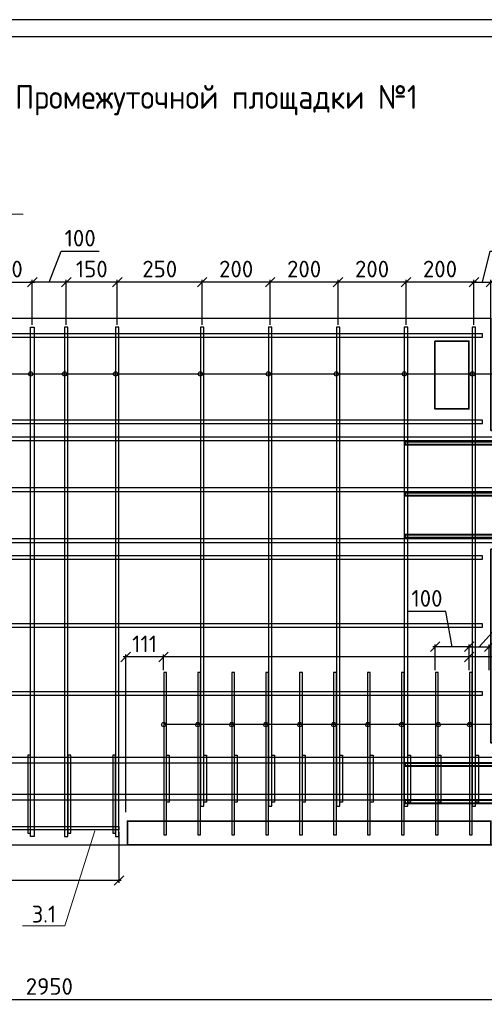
# Model space of a CAD drawing. Header units: millimetres. Extents: x 40580 to 2152466, y -328404 to 177125.
# Tile 101 of 252: x 408224 to 415062, y 162630 to 177125. Entities that reach past the tile are written whole.
import ezdxf
from ezdxf import colors
from ezdxf.entities.mleader import LeaderData, LeaderLine
from ezdxf.math import Vec2, Vec3

# ---------------------------------------------------------------- set-up
doc = ezdxf.new("R2010")
doc.units = ezdxf.units.MM
doc.linetypes.add('CENTER', pattern=[2, 1.25, -0.25, 0.25, -0.25])
doc.layers.add('11', color=7, linetype='Continuous')
doc.layers.add('Столовая - обозначения', color=7, linetype='Continuous')
for name, color, linetype, lineweight in [('Арм_хомуты', 133, 'Continuous', 18), ('ОСИ', 7, 'CENTER', 15), ('Перекрытие ж_бетон', 250, 'Continuous', 30), ('подоснова', 151, 'Continuous', 5), ('Столовая Двери и окна', 7, 'Continuous', 15), ('ТЕКСТ', 7, 'Continuous', 15)]:
    doc.layers.add(name, color=color, linetype=linetype, lineweight=lineweight)
doc.layers.add('Стена_ бетон несущ.', color=7, linetype='Continuous', lineweight=70, true_color=0xb4b496)
doc.styles.add('GOST-2.304_Type-B', font='GOST_Common.ttf')
doc.styles.get("Standard").update_dxf_attribs({"font": 'isocpeur.ttf'})
doc.styles.add('ГОСТ', font='isocpeur.ttf')
doc.dimstyles.new('Осевые', dxfattribs={"dimscale": 0.7, "dimtxt": 450, "dimasz": 400, "dimexe": 100, "dimexo": 100, "dimgap": 100, "dimtad": 1, "dimdec": 0, "dimzin": 0, "dimdsep": 46, "dimtxsty": 'Standard', "dimblk": 'OBLIQUE', "dimcen": 9, "dimdle": 100, "dimazin": 0, "dimtm": 1e-09, "dimtfac": 1, "dimtdec": 0, "dimtofl": 0, "dimtmove": 0, "dimatfit": 3, "dimfxl": 1, "dimtolj": 1, "dimtzin": 0, "dimarcsym": 0})

# ---------------------------------------------------------------- blocks, each defined once
blk = doc.blocks.new('Штамп')
at = {"layer": '11'}
blk.add_line((311470, 126228), (252070, 126228), dxfattribs=at)
at = {"layer": '11', "lineweight": 30}
blk.add_line((254210, 125978), (311220, 125978), dxfattribs=at)
blk = doc.blocks.new('_OBLIQUE')
at = {"color": 0, "linetype": 'ByBlock'}
blk.add_line((-0.5, -0.5), (0.5, 0.5), dxfattribs=at)
blk = doc.blocks.new('*D5527')
at = {"layer": 'Defpoints', "color": 0, "linetype": 'ByBlock', "lineweight": 25, "ltscale": 13, "transparency": 16777216}
for p in [(414340, 167894), (414340, 167514), (414840, 167514)]:
    blk.add_point(p, dxfattribs=at)
at = {"layer": 'ОСИ', "color": 0, "linetype": 'ByBlock', "lineweight": -2, "ltscale": 13, "transparency": 16777216}
for p, q in [((414497, 168414), (413940, 168414)), ((414590, 167894), (414497, 168414)), ((414875, 167894), (414305, 167894)), ((414340, 167549), (414340, 167929)), ((414840, 167549), (414840, 167929))]:
    blk.add_line(p, q, dxfattribs=at)
at = {"layer": 'ОСИ', "color": 0, "linetype": 'ByBlock', "lineweight": -2, "ltscale": 13, "transparency": 16777216, "xscale": 140, "yscale": 140, "zscale": 140, "rotation": 180}
blk.add_blockref('_OBLIQUE', (414340, 167894), dxfattribs=at)
at = {"layer": 'ОСИ', "color": 0, "linetype": 'ByBlock', "lineweight": -2, "ltscale": 13, "transparency": 16777216, "xscale": 140, "yscale": 140, "zscale": 140}
blk.add_blockref('_OBLIQUE', (414840, 167894), dxfattribs=at)
at = {"layer": 'ОСИ', "color": 0, "linetype": 'ByBlock', "ltscale": 13, "transparency": 16777216, "insert": (414218, 168606), "char_height": 245, "attachment_point": 5}
blk.add_mtext('\\A1;100', dxfattribs=at)
blk = doc.blocks.new('*D5528')
at = {"layer": 'Defpoints', "color": 0, "linetype": 'ByBlock', "lineweight": 25, "ltscale": 13, "transparency": 16777216}
for p in [(410340, 167744), (410340, 167514), (414840, 167514)]:
    blk.add_point(p, dxfattribs=at)
at = {"layer": 'ОСИ', "color": 0, "linetype": 'ByBlock', "lineweight": -2, "ltscale": 13, "transparency": 16777216}
for p, q in [((414875, 167744), (410305, 167744)), ((410340, 167549), (410340, 167779)), ((414840, 167549), (414840, 167779)), ((416905, 167744), (414840, 167744))]:
    blk.add_line(p, q, dxfattribs=at)
at = {"layer": 'ОСИ', "color": 0, "linetype": 'ByBlock', "lineweight": -2, "ltscale": 13, "transparency": 16777216, "xscale": 140, "yscale": 140, "zscale": 140, "rotation": 180}
blk.add_blockref('_OBLIQUE', (410340, 167744), dxfattribs=at)
at = {"layer": 'ОСИ', "color": 0, "linetype": 'ByBlock', "lineweight": -2, "ltscale": 13, "transparency": 16777216, "xscale": 140, "yscale": 140, "zscale": 140}
blk.add_blockref('_OBLIQUE', (414840, 167744), dxfattribs=at)
at = {"layer": 'ОСИ', "color": 0, "linetype": 'ByBlock', "ltscale": 13, "transparency": 16777216, "insert": (416113, 167936), "char_height": 245, "attachment_point": 5}
blk.add_mtext('\\A1;100х9=900', dxfattribs=at)
blk = doc.blocks.new('*D5529')
at = {"layer": 'Defpoints', "color": 0, "linetype": 'ByBlock', "lineweight": 25, "ltscale": 13, "transparency": 16777216}
for p in [(415135, 167894), (414840, 167514), (415135, 167514)]:
    blk.add_point(p, dxfattribs=at)
at = {"layer": 'ОСИ', "color": 0, "linetype": 'ByBlock', "lineweight": -2, "ltscale": 13, "transparency": 16777216}
for p, q in [((414987, 167894), (415545, 168511)), ((415545, 168511), (415979, 168511)), ((414805, 167894), (415170, 167894)), ((414840, 167549), (414840, 167929)), ((415135, 167549), (415135, 167929))]:
    blk.add_line(p, q, dxfattribs=at)
at = {"layer": 'ОСИ', "color": 0, "linetype": 'ByBlock', "lineweight": -2, "ltscale": 13, "transparency": 16777216, "xscale": 140, "yscale": 140, "zscale": 140, "rotation": 180}
blk.add_blockref('_OBLIQUE', (414840, 167894), dxfattribs=at)
at = {"layer": 'ОСИ', "color": 0, "linetype": 'ByBlock', "lineweight": -2, "ltscale": 13, "transparency": 16777216, "xscale": 140, "yscale": 140, "zscale": 140}
blk.add_blockref('_OBLIQUE', (415135, 167894), dxfattribs=at)
at = {"layer": 'ОСИ', "color": 0, "linetype": 'ByBlock', "ltscale": 13, "transparency": 16777216, "insert": (415762, 168703), "char_height": 245, "attachment_point": 5}
blk.add_mtext('\\A1;59', dxfattribs=at)
blk = doc.blocks.new('*D5530')
at = {"layer": 'Defpoints', "color": 0, "linetype": 'ByBlock', "lineweight": 25, "ltscale": 13, "transparency": 16777216}
for p in [(409784, 167744), (410340, 167514), (409784, 165426)]:
    blk.add_point(p, dxfattribs=at)
at = {"layer": 'ОСИ', "color": 0, "linetype": 'ByBlock', "lineweight": -2, "ltscale": 13, "transparency": 16777216}
for p, q in [((410375, 167744), (409749, 167744)), ((409784, 165461), (409784, 167779)), ((410340, 167549), (410340, 167779))]:
    blk.add_line(p, q, dxfattribs=at)
at = {"layer": 'ОСИ', "color": 0, "linetype": 'ByBlock', "lineweight": -2, "ltscale": 13, "transparency": 16777216, "xscale": 140, "yscale": 140, "zscale": 140, "rotation": 180}
blk.add_blockref('_OBLIQUE', (409784, 167744), dxfattribs=at)
at = {"layer": 'ОСИ', "color": 0, "linetype": 'ByBlock', "lineweight": -2, "ltscale": 13, "transparency": 16777216, "xscale": 140, "yscale": 140, "zscale": 140}
blk.add_blockref('_OBLIQUE', (410340, 167744), dxfattribs=at)
at = {"layer": 'ОСИ', "color": 0, "linetype": 'ByBlock', "ltscale": 13, "transparency": 16777216, "insert": (410062, 167936), "char_height": 245, "attachment_point": 5}
blk.add_mtext('\\A1;111', dxfattribs=at)
blk = doc.blocks.new('*D5630')
at = {"layer": 'Defpoints', "color": 0, "linetype": 'ByBlock', "lineweight": 25, "ltscale": 13, "transparency": 16777216}
for p in [(401285, 165224), (409685, 165199), (401285, 164452)]:
    blk.add_point(p, dxfattribs=at)
at = {"layer": 'ОСИ', "color": 0, "linetype": 'ByBlock', "lineweight": -2, "ltscale": 13, "transparency": 16777216}
for p, q in [((401285, 165189), (401285, 164417)), ((409685, 165164), (409685, 164417)), ((409720, 164452), (401250, 164452))]:
    blk.add_line(p, q, dxfattribs=at)
at = {"layer": 'ОСИ', "color": 0, "linetype": 'ByBlock', "lineweight": -2, "ltscale": 13, "transparency": 16777216, "xscale": 140, "yscale": 140, "zscale": 140, "rotation": 180}
blk.add_blockref('_OBLIQUE', (401285, 164452), dxfattribs=at)
at = {"layer": 'ОСИ', "color": 0, "linetype": 'ByBlock', "lineweight": -2, "ltscale": 13, "transparency": 16777216, "xscale": 140, "yscale": 140, "zscale": 140}
blk.add_blockref('_OBLIQUE', (409685, 164452), dxfattribs=at)
at = {"layer": 'ОСИ', "color": 0, "linetype": 'ByBlock', "ltscale": 13, "transparency": 16777216, "insert": (405485, 164644), "char_height": 245, "attachment_point": 5}
blk.add_mtext('\\A1;1680', dxfattribs=at)
blk = doc.blocks.new('*D5631')
at = {"layer": 'Defpoints', "color": 0, "linetype": 'ByBlock', "lineweight": 25, "ltscale": 13, "transparency": 16777216}
for p in [(401285, 165678), (416035, 165678), (416035, 162700)]:
    blk.add_point(p, dxfattribs=at)
at = {"layer": 'ОСИ', "color": 0, "linetype": 'ByBlock', "lineweight": -2, "ltscale": 13, "transparency": 16777216}
for p, q in [((401285, 165643), (401285, 162665)), ((416035, 165643), (416035, 162665)), ((401250, 162700), (416070, 162700))]:
    blk.add_line(p, q, dxfattribs=at)
at = {"layer": 'ОСИ', "color": 0, "linetype": 'ByBlock', "lineweight": -2, "ltscale": 13, "transparency": 16777216, "xscale": 140, "yscale": 140, "zscale": 140, "rotation": 180}
blk.add_blockref('_OBLIQUE', (401285, 162700), dxfattribs=at)
at = {"layer": 'ОСИ', "color": 0, "linetype": 'ByBlock', "lineweight": -2, "ltscale": 13, "transparency": 16777216, "xscale": 140, "yscale": 140, "zscale": 140}
blk.add_blockref('_OBLIQUE', (416035, 162700), dxfattribs=at)
at = {"layer": 'ОСИ', "color": 0, "linetype": 'ByBlock', "ltscale": 13, "transparency": 16777216, "insert": (408660, 162893), "char_height": 245, "attachment_point": 5}
blk.add_mtext('\\A1;2950', dxfattribs=at)
blk = doc.blocks.new('_None')
blk = doc.blocks.new('*D5437')
at = {"layer": 'Defpoints', "color": 0, "linetype": 'ByBlock', "lineweight": 25, "ltscale": 13, "transparency": 16777216}
for p in [(408410, 173261), (407660, 172600), (408410, 172600)]:
    blk.add_point(p, dxfattribs=at)
at = {"layer": 'ОСИ', "color": 0, "linetype": 'ByBlock', "lineweight": -2, "ltscale": 13, "transparency": 16777216}
for p, q in [((407625, 173261), (408445, 173261)), ((407660, 172635), (407660, 173296)), ((408410, 172635), (408410, 173296))]:
    blk.add_line(p, q, dxfattribs=at)
at = {"layer": 'ОСИ', "color": 0, "linetype": 'ByBlock', "lineweight": -2, "ltscale": 13, "transparency": 16777216, "xscale": 140, "yscale": 140, "zscale": 140, "rotation": 180}
blk.add_blockref('_OBLIQUE', (407660, 173261), dxfattribs=at)
at = {"layer": 'ОСИ', "color": 0, "linetype": 'ByBlock', "lineweight": -2, "ltscale": 13, "transparency": 16777216, "xscale": 140, "yscale": 140, "zscale": 140}
blk.add_blockref('_OBLIQUE', (408410, 173261), dxfattribs=at)
at = {"layer": 'ОСИ', "color": 0, "linetype": 'ByBlock', "ltscale": 13, "transparency": 16777216, "insert": (408035, 173454), "char_height": 245, "attachment_point": 5}
blk.add_mtext('\\A1;150', dxfattribs=at)
blk = doc.blocks.new('*D5438')
at = {"layer": 'Defpoints', "color": 0, "linetype": 'ByBlock', "lineweight": 25, "ltscale": 13, "transparency": 16777216}
for p in [(415160, 173261), (414910, 172600), (415160, 172612)]:
    blk.add_point(p, dxfattribs=at)
at = {"layer": 'ОСИ', "color": 0, "linetype": 'ByBlock', "lineweight": -2, "ltscale": 13, "transparency": 16777216}
for p, q in [((415035, 173261), (415149, 173716)), ((415149, 173716), (415583, 173716)), ((414875, 173261), (415195, 173261)), ((414910, 172635), (414910, 173296)), ((415160, 172647), (415160, 173296))]:
    blk.add_line(p, q, dxfattribs=at)
at = {"layer": 'ОСИ', "color": 0, "linetype": 'ByBlock', "lineweight": -2, "ltscale": 13, "transparency": 16777216, "xscale": 140, "yscale": 140, "zscale": 140, "rotation": 180}
blk.add_blockref('_OBLIQUE', (414910, 173261), dxfattribs=at)
at = {"layer": 'ОСИ', "color": 0, "linetype": 'ByBlock', "lineweight": -2, "ltscale": 13, "transparency": 16777216, "xscale": 140, "yscale": 140, "zscale": 140}
blk.add_blockref('_OBLIQUE', (415160, 173261), dxfattribs=at)
at = {"layer": 'ОСИ', "color": 0, "linetype": 'ByBlock', "ltscale": 13, "transparency": 16777216, "insert": (415366, 173909), "char_height": 245, "attachment_point": 5}
blk.add_mtext('\\A1;50', dxfattribs=at)
blk = doc.blocks.new('*D5439')
at = {"layer": 'Defpoints', "color": 0, "linetype": 'ByBlock', "lineweight": 25, "ltscale": 13, "transparency": 16777216}
for p in [(413910, 173261), (413910, 172600), (414910, 172600)]:
    blk.add_point(p, dxfattribs=at)
at = {"layer": 'ОСИ', "color": 0, "linetype": 'ByBlock', "lineweight": -2, "ltscale": 13, "transparency": 16777216}
for p, q in [((414945, 173261), (413875, 173261)), ((413910, 172635), (413910, 173296)), ((414910, 172635), (414910, 173296))]:
    blk.add_line(p, q, dxfattribs=at)
at = {"layer": 'ОСИ', "color": 0, "linetype": 'ByBlock', "lineweight": -2, "ltscale": 13, "transparency": 16777216, "xscale": 140, "yscale": 140, "zscale": 140, "rotation": 180}
blk.add_blockref('_OBLIQUE', (413910, 173261), dxfattribs=at)
at = {"layer": 'ОСИ', "color": 0, "linetype": 'ByBlock', "lineweight": -2, "ltscale": 13, "transparency": 16777216, "xscale": 140, "yscale": 140, "zscale": 140}
blk.add_blockref('_OBLIQUE', (414910, 173261), dxfattribs=at)
at = {"layer": 'ОСИ', "color": 0, "linetype": 'ByBlock', "ltscale": 13, "transparency": 16777216, "insert": (414410, 173454), "char_height": 245, "attachment_point": 5}
blk.add_mtext('\\A1;200', dxfattribs=at)
blk = doc.blocks.new('*D5440')
at = {"layer": 'Defpoints', "color": 0, "linetype": 'ByBlock', "lineweight": 25, "ltscale": 13, "transparency": 16777216}
for p in [(412910, 173261), (412910, 172600), (413910, 172600)]:
    blk.add_point(p, dxfattribs=at)
at = {"layer": 'ОСИ', "color": 0, "linetype": 'ByBlock', "lineweight": -2, "ltscale": 13, "transparency": 16777216}
for p, q in [((413945, 173261), (412875, 173261)), ((412910, 172635), (412910, 173296)), ((413910, 172635), (413910, 173296))]:
    blk.add_line(p, q, dxfattribs=at)
at = {"layer": 'ОСИ', "color": 0, "linetype": 'ByBlock', "lineweight": -2, "ltscale": 13, "transparency": 16777216, "xscale": 140, "yscale": 140, "zscale": 140, "rotation": 180}
blk.add_blockref('_OBLIQUE', (412910, 173261), dxfattribs=at)
at = {"layer": 'ОСИ', "color": 0, "linetype": 'ByBlock', "lineweight": -2, "ltscale": 13, "transparency": 16777216, "xscale": 140, "yscale": 140, "zscale": 140}
blk.add_blockref('_OBLIQUE', (413910, 173261), dxfattribs=at)
at = {"layer": 'ОСИ', "color": 0, "linetype": 'ByBlock', "ltscale": 13, "transparency": 16777216, "insert": (413410, 173454), "char_height": 245, "attachment_point": 5}
blk.add_mtext('\\A1;200', dxfattribs=at)
blk = doc.blocks.new('*D5441')
at = {"layer": 'Defpoints', "color": 0, "linetype": 'ByBlock', "lineweight": 25, "ltscale": 13, "transparency": 16777216}
for p in [(411910, 173261), (411910, 172600), (412910, 172600)]:
    blk.add_point(p, dxfattribs=at)
at = {"layer": 'ОСИ', "color": 0, "linetype": 'ByBlock', "lineweight": -2, "ltscale": 13, "transparency": 16777216}
for p, q in [((412945, 173261), (411875, 173261)), ((411910, 172635), (411910, 173296)), ((412910, 172635), (412910, 173296))]:
    blk.add_line(p, q, dxfattribs=at)
at = {"layer": 'ОСИ', "color": 0, "linetype": 'ByBlock', "lineweight": -2, "ltscale": 13, "transparency": 16777216, "xscale": 140, "yscale": 140, "zscale": 140, "rotation": 180}
blk.add_blockref('_OBLIQUE', (411910, 173261), dxfattribs=at)
at = {"layer": 'ОСИ', "color": 0, "linetype": 'ByBlock', "lineweight": -2, "ltscale": 13, "transparency": 16777216, "xscale": 140, "yscale": 140, "zscale": 140}
blk.add_blockref('_OBLIQUE', (412910, 173261), dxfattribs=at)
at = {"layer": 'ОСИ', "color": 0, "linetype": 'ByBlock', "ltscale": 13, "transparency": 16777216, "insert": (412410, 173454), "char_height": 245, "attachment_point": 5}
blk.add_mtext('\\A1;200', dxfattribs=at)
blk = doc.blocks.new('*D5442')
at = {"layer": 'Defpoints', "color": 0, "linetype": 'ByBlock', "lineweight": 25, "ltscale": 13, "transparency": 16777216}
for p in [(410910, 173261), (410910, 172600), (411910, 172600)]:
    blk.add_point(p, dxfattribs=at)
at = {"layer": 'ОСИ', "color": 0, "linetype": 'ByBlock', "lineweight": -2, "ltscale": 13, "transparency": 16777216}
for p, q in [((411945, 173261), (410875, 173261)), ((410910, 172635), (410910, 173296)), ((411910, 172635), (411910, 173296))]:
    blk.add_line(p, q, dxfattribs=at)
at = {"layer": 'ОСИ', "color": 0, "linetype": 'ByBlock', "lineweight": -2, "ltscale": 13, "transparency": 16777216, "xscale": 140, "yscale": 140, "zscale": 140, "rotation": 180}
blk.add_blockref('_OBLIQUE', (410910, 173261), dxfattribs=at)
at = {"layer": 'ОСИ', "color": 0, "linetype": 'ByBlock', "lineweight": -2, "ltscale": 13, "transparency": 16777216, "xscale": 140, "yscale": 140, "zscale": 140}
blk.add_blockref('_OBLIQUE', (411910, 173261), dxfattribs=at)
at = {"layer": 'ОСИ', "color": 0, "linetype": 'ByBlock', "ltscale": 13, "transparency": 16777216, "insert": (411410, 173454), "char_height": 245, "attachment_point": 5}
blk.add_mtext('\\A1;200', dxfattribs=at)
blk = doc.blocks.new('*D5443')
at = {"layer": 'Defpoints', "color": 0, "linetype": 'ByBlock', "lineweight": 25, "ltscale": 13, "transparency": 16777216}
for p in [(409660, 173261), (409660, 172600), (410910, 172600)]:
    blk.add_point(p, dxfattribs=at)
at = {"layer": 'ОСИ', "color": 0, "linetype": 'ByBlock', "lineweight": -2, "ltscale": 13, "transparency": 16777216}
for p, q in [((410945, 173261), (409625, 173261)), ((409660, 172635), (409660, 173296)), ((410910, 172635), (410910, 173296))]:
    blk.add_line(p, q, dxfattribs=at)
at = {"layer": 'ОСИ', "color": 0, "linetype": 'ByBlock', "lineweight": -2, "ltscale": 13, "transparency": 16777216, "xscale": 140, "yscale": 140, "zscale": 140, "rotation": 180}
blk.add_blockref('_OBLIQUE', (409660, 173261), dxfattribs=at)
at = {"layer": 'ОСИ', "color": 0, "linetype": 'ByBlock', "lineweight": -2, "ltscale": 13, "transparency": 16777216, "xscale": 140, "yscale": 140, "zscale": 140}
blk.add_blockref('_OBLIQUE', (410910, 173261), dxfattribs=at)
at = {"layer": 'ОСИ', "color": 0, "linetype": 'ByBlock', "ltscale": 13, "transparency": 16777216, "insert": (410285, 173454), "char_height": 245, "attachment_point": 5}
blk.add_mtext('\\A1;250', dxfattribs=at)
blk = doc.blocks.new('*D5444')
at = {"layer": 'Defpoints', "color": 0, "linetype": 'ByBlock', "lineweight": 25, "ltscale": 13, "transparency": 16777216}
for p in [(408910, 173261), (408910, 172600), (409660, 172600)]:
    blk.add_point(p, dxfattribs=at)
at = {"layer": 'ОСИ', "color": 0, "linetype": 'ByBlock', "lineweight": -2, "ltscale": 13, "transparency": 16777216}
for p, q in [((409695, 173261), (408875, 173261)), ((408910, 172635), (408910, 173296)), ((409660, 172635), (409660, 173296))]:
    blk.add_line(p, q, dxfattribs=at)
at = {"layer": 'ОСИ', "color": 0, "linetype": 'ByBlock', "lineweight": -2, "ltscale": 13, "transparency": 16777216, "xscale": 140, "yscale": 140, "zscale": 140, "rotation": 180}
blk.add_blockref('_OBLIQUE', (408910, 173261), dxfattribs=at)
at = {"layer": 'ОСИ', "color": 0, "linetype": 'ByBlock', "lineweight": -2, "ltscale": 13, "transparency": 16777216, "xscale": 140, "yscale": 140, "zscale": 140}
blk.add_blockref('_OBLIQUE', (409660, 173261), dxfattribs=at)
at = {"layer": 'ОСИ', "color": 0, "linetype": 'ByBlock', "ltscale": 13, "transparency": 16777216, "insert": (409285, 173454), "char_height": 245, "attachment_point": 5}
blk.add_mtext('\\A1;150', dxfattribs=at)
blk = doc.blocks.new('*D5445')
at = {"layer": 'Defpoints', "color": 0, "linetype": 'ByBlock', "lineweight": 25, "ltscale": 13, "transparency": 16777216}
for p in [(408410, 173261), (408410, 172600), (408910, 172600)]:
    blk.add_point(p, dxfattribs=at)
at = {"layer": 'ОСИ', "color": 0, "linetype": 'ByBlock', "lineweight": -2, "ltscale": 13, "transparency": 16777216}
for p, q in [((408660, 173261), (408836, 173716)), ((408836, 173716), (409392, 173716)), ((408945, 173261), (408375, 173261)), ((408410, 172635), (408410, 173296)), ((408910, 172635), (408910, 173296))]:
    blk.add_line(p, q, dxfattribs=at)
at = {"layer": 'ОСИ', "color": 0, "linetype": 'ByBlock', "lineweight": -2, "ltscale": 13, "transparency": 16777216, "xscale": 140, "yscale": 140, "zscale": 140, "rotation": 180}
blk.add_blockref('_OBLIQUE', (408410, 173261), dxfattribs=at)
at = {"layer": 'ОСИ', "color": 0, "linetype": 'ByBlock', "lineweight": -2, "ltscale": 13, "transparency": 16777216, "xscale": 140, "yscale": 140, "zscale": 140}
blk.add_blockref('_OBLIQUE', (408910, 173261), dxfattribs=at)
at = {"layer": 'ОСИ', "color": 0, "linetype": 'ByBlock', "ltscale": 13, "transparency": 16777216, "insert": (409114, 173909), "char_height": 245, "attachment_point": 5}
blk.add_mtext('\\A1;100', dxfattribs=at)

msp = doc.modelspace()

# ---------------------------------------------------------------- linework, layer by layer
at = {"layer": 'Арм_хомуты', "color": 251, "lineweight": 40, "true_color": 0x636466}
for points in [[(413896.671, 170915.796), (416034.797, 170915.796), (416034.797, 170865.796), (413896.671, 170865.796)], [(413896.671, 170165.796), (416034.797, 170165.796), (416034.797, 170115.796), (413896.671, 170115.796)], [(413896.671, 169545.796), (416034.797, 169545.796), (416034.797, 169495.796), (413896.671, 169495.796)], [(413896.671, 166183.876), (416034.797, 166183.876), (416034.797, 166133.876), (413896.671, 166133.876)], [(413896.671, 165638.478), (416034.797, 165638.478), (416034.797, 165588.478), (413896.671, 165588.478)]]:
    msp.add_lwpolyline(points, close=True, dxfattribs=at)
at = {"layer": 'Перекрытие ж_бетон', "color": 18, "linetype": 'Continuous', "lineweight": 25, "true_color": 0x000000}
for points in [[(415034.797, 172500.796), (402259.797, 172500.796), (402259.797, 172450.796), (415034.797, 172450.796)], [(408384.959, 165101.883), (408384.797, 172600.049), (408434.797, 172600.049), (408434.959, 165101.883)], [(408934.959, 165101.883), (408934.797, 172600.049), (408884.797, 172600.049), (408884.959, 165101.883)], [(409684.959, 165101.883), (409684.797, 172600.049), (409634.797, 172600.049), (409634.959, 165101.883)], [(410934.797, 165548.937), (410934.797, 172600.049), (410884.797, 172600.049), (410884.797, 165548.937)], [(411934.797, 165548.937), (411934.797, 172600.049), (411884.797, 172600.049), (411884.797, 165548.937)], [(412934.797, 165548.937), (412934.797, 172600.049), (412884.797, 172600.049), (412884.797, 165548.937)], [(413934.797, 165548.937), (413934.797, 172600.049), (413884.797, 172600.049), (413884.797, 165548.937)], [(414934.797, 165548.937), (414934.797, 172600.049), (414884.797, 172600.049), (414884.797, 165548.937)], [(415034.797, 171230.796), (402259.797, 171230.796), (402259.797, 171180.796), (415034.797, 171180.796)], [(416034.797, 170980.796), (401284.797, 170980.796), (401284.797, 170930.796), (416034.797, 170930.796)], [(416034.797, 170230.796), (401284.797, 170230.796), (401284.797, 170180.796), (416034.797, 170180.796)], [(416034.797, 169480.796), (401284.797, 169480.796), (401284.797, 169430.796), (416034.797, 169430.796)], [(415034.797, 169230.796), (402259.797, 169230.796), (402259.797, 169180.796), (415034.797, 169180.796)], [(415034.797, 168230.796), (402259.797, 168230.796), (402259.797, 168180.796), (415034.797, 168180.796)], [(415034.797, 167230.796), (402259.797, 167230.796), (402259.797, 167180.796), (415034.797, 167180.796)]]:
    msp.add_lwpolyline(points, close=True, dxfattribs=at)
at = {"layer": 'Перекрытие ж_бетон', "color": 18, "linetype": 'Continuous', "lineweight": 30, "true_color": 0x000000}
for points in [[(416034.797, 166263.876), (401284.797, 166263.876), (401284.797, 166183.876), (416034.797, 166183.876)], [(416034.797, 165718.478), (401284.797, 165718.478), (401284.797, 165638.478), (416034.797, 165638.478)], [(401284.797, 165248.912), (409684.638, 165248.912), (409684.638, 165198.912), (401284.797, 165198.912)]]:
    msp.add_lwpolyline(points, close=True, dxfattribs=at)
at = {"layer": 'подоснова', "color": 18, "ltscale": 0.3, "true_color": 0x000000}
msp.add_line((408276.599, 174260.519), (406613.395, 174260.519), dxfattribs=at)
at = {"layer": 'Стена_ бетон несущ.', "color": 18, "linetype": 'Continuous', "lineweight": 35, "true_color": 0x000000, "transparency": 33554687}
msp.add_lwpolyline([(415159.797, 172728.935), (415159.797, 171078.935), (416159.797, 171078.935), (416159.797, 169328.935), (415159.797, 169328.935), (415159.797, 166478.935), (416159.797, 166478.935), (416159.797, 164978.935), (402159.797, 164974.973), (401159.797, 164974.973), (401159.797, 166474.973), (402159.797, 166474.973), (402159.797, 169324.973), (401159.797, 169324.973), (401159.797, 171074.973), (402159.797, 171074.973), (402159.797, 172724.973), (415159.797, 172728.935)], dxfattribs=at)
for points in [[(414334.797, 172394.374), (414834.797, 172394.374), (414834.797, 171394.374), (414334.797, 171394.374)], [(409809.797, 164977.609), (415159.797, 164979.24), (415159.66, 165328.205), (409809.66, 165326.574)]]:
    msp.add_lwpolyline(points, close=True, dxfattribs=at)
at = {"layer": 'Столовая Двери и окна', "color": 18, "lineweight": 25, "true_color": 0x000000}
for p, q in [((402434.797, 171909.931), (415502.633, 171909.931)), ((415490.13, 166748.635), (410344.797, 166748.635))]:
    msp.add_line(p, q, dxfattribs=at)
for points in [[(410344.797, 167514.211), (410344.797, 165126.74), (410384.797, 165126.74), (410384.797, 167514.211)], [(410844.797, 167514.211), (410844.797, 165126.74), (410884.797, 165126.74), (410884.797, 167514.211)], [(410844.797, 167514.211), (410844.797, 165126.74), (410884.797, 165126.74), (410884.797, 167514.211)], [(411344.797, 167514.211), (411344.797, 165126.74), (411384.797, 165126.74), (411384.797, 167514.211)], [(411844.797, 167514.211), (411844.797, 165126.74), (411884.797, 165126.74), (411884.797, 167514.211)], [(411844.797, 167514.211), (411844.797, 165126.74), (411884.797, 165126.74), (411884.797, 167514.211)], [(412344.797, 167514.211), (412344.797, 165126.74), (412384.797, 165126.74), (412384.797, 167514.211)], [(412844.797, 167514.211), (412844.797, 165126.74), (412884.797, 165126.74), (412884.797, 167514.211)], [(412844.797, 167514.211), (412844.797, 165126.74), (412884.797, 165126.74), (412884.797, 167514.211)], [(413344.797, 167514.211), (413344.797, 165126.74), (413384.797, 165126.74), (413384.797, 167514.211)], [(413844.797, 167514.211), (413844.797, 165126.74), (413884.797, 165126.74), (413884.797, 167514.211)], [(413844.797, 167514.211), (413844.797, 165126.74), (413884.797, 165126.74), (413884.797, 167514.211)], [(414344.797, 167514.211), (414344.797, 165126.74), (414384.797, 165126.74), (414384.797, 167514.211)], [(414844.797, 167514.211), (414844.797, 165126.74), (414884.797, 165126.74), (414884.797, 167514.211)], [(414844.797, 167514.211), (414844.797, 165126.74), (414884.797, 165126.74), (414884.797, 167514.211)]]:
    msp.add_lwpolyline(points, close=True, dxfattribs=at)
at = {"layer": 'Столовая Двери и окна', "color": 18, "lineweight": 30, "true_color": 0x000000}
for points in [[(408344.936, 166299.112), (408344.936, 165148.379), (408384.936, 165148.379), (408384.936, 166299.112)], [(408934.933, 166299.112), (408934.933, 165148.379), (408974.933, 165148.379), (408974.933, 166299.112)], [(409594.953, 166299.127), (409594.953, 165148.393), (409634.953, 165148.393), (409634.953, 166299.127)], [(410424.797, 166299.112), (410424.797, 165604.504), (410384.797, 165604.504), (410384.797, 166299.112)], [(410974.797, 166299.112), (410974.797, 165604.504), (410934.797, 165604.504), (410934.797, 166299.112)], [(411424.797, 166299.112), (411424.797, 165604.504), (411384.797, 165604.504), (411384.797, 166299.112)], [(411974.797, 166299.112), (411974.797, 165604.504), (411934.797, 165604.504), (411934.797, 166299.112)], [(412424.797, 166299.112), (412424.797, 165604.504), (412384.797, 165604.504), (412384.797, 166299.112)], [(412974.797, 166299.112), (412974.797, 165604.504), (412934.797, 165604.504), (412934.797, 166299.112)], [(413424.797, 166299.112), (413424.797, 165604.504), (413384.797, 165604.504), (413384.797, 166299.112)], [(413974.797, 166299.112), (413974.797, 165604.504), (413934.797, 165604.504), (413934.797, 166299.112)], [(414424.797, 166299.112), (414424.797, 165604.504), (414384.797, 165604.504), (414384.797, 166299.112)], [(414974.797, 166299.112), (414974.797, 165604.504), (414934.797, 165604.504), (414934.797, 166299.112)]]:
    msp.add_lwpolyline(points, close=True, dxfattribs=at)
for centre in [(408384.812, 171909.931), (408884.812, 171909.931), (409634.812, 171909.931), (410884.797, 171909.931), (411884.797, 171909.931), (412884.797, 171909.931), (413884.797, 171909.931), (414884.797, 171909.931), (410344.797, 166748.635), (410844.797, 166748.635), (411344.797, 166748.635), (411844.797, 166748.635), (412344.797, 166748.635), (412844.797, 166748.635), (413344.797, 166748.635), (413844.797, 166748.635), (414384.797, 166748.635), (414844.797, 166748.635)]:
    msp.add_circle(centre, 30.99, dxfattribs=at)

# ---------------------------------------------------------------- block references
at = {"layer": 'Столовая - обозначения', "color": 18, "lineweight": 20, "true_color": 0x000000}
msp.add_blockref('Штамп', (123367.786, 50897.048), dxfattribs=at)

# ---------------------------------------------------------------- texts
at = {"layer": 'ТЕКСТ', "color": 18, "ltscale": 6, "true_color": 0x000000, "insert": (408186.179, 176161.969), "char_height": 350, "width": 12142.26589, "attachment_point": 2, "style": 'ГОСТ'}
msp.add_mtext('{\\W0.9;План верхнего армирования Промежуточной площадки №1 }', dxfattribs=at)

# ---------------------------------------------------------------- dimensions: what is measured, and where the dimension line sits
at = {"layer": 'ОСИ', "color": 18, "linetype": 'ByBlock', "ltscale": 13, "true_color": 0x000000}
dim = msp.add_linear_dim(base=(408409.797, 173261.294), p1=(408909.797, 172600.049), p2=(408409.797, 172600.178), dimstyle='Осевые', override={"dimtxt": 350, "dimasz": 200, "dimexe": 50, "dimexo": 50, "dimlfac": 0.2, "dimdle": 50, "dimtmove": 1}, dxfattribs=at)
dim.commit()
dim.dimension.update_dxf_attribs({"geometry": '*D5445', "text_midpoint": (408905.547, 173716.294), "dimtype": 160})
for base, p1, p2, picture, middle in [((415159.797, 173261.181), (414909.797, 172600.049), (415159.797, 172612.481), '*D5438', (415219.343, 173716.181)), ((415134.843, 167894.44), (414839.797, 167514.211), (415134.843, 167514.301), '*D5529', (415614.915, 168510.507)), ((414339.797, 167894.44), (414839.797, 167514.211), (414339.797, 167514.211), '*D5527', (414426.661, 168413.809))]:
    dim = msp.add_linear_dim(base=base, p1=p1, p2=p2, angle=180, dimstyle='Осевые', override={"dimtxt": 350, "dimasz": 200, "dimexe": 50, "dimexo": 50, "dimlfac": 0.2, "dimdle": 50, "dimtmove": 1}, dxfattribs=at)
    dim.commit()
    dim.dimension.update_dxf_attribs({"geometry": picture, "text_midpoint": middle, "dimtype": 160})
for base, p1, p2, picture, middle in [((408409.797, 173261.294), (407659.797, 172600.162), (408409.797, 172600.178), '*D5437', (408034.797, 173453.794)), ((416034.797, 162700.172), (401284.797, 165678.478), (416034.797, 165678.478), '*D5631', (408659.797, 162892.672))]:
    dim = msp.add_linear_dim(base=base, p1=p1, p2=p2, dimstyle='Осевые', override={"dimtxt": 350, "dimasz": 200, "dimexe": 50, "dimexo": 50, "dimlfac": 0.2, "dimdle": 50, "dimtmove": 1}, dxfattribs=at)
    dim.commit()
    dim.dimension.update_dxf_attribs({"geometry": picture, "text_midpoint": middle})
for base, p1, p2, picture, middle in [((408909.797, 173261.294), (409659.797, 172600.049), (408909.797, 172600.049), '*D5444', (409284.797, 173453.794)), ((409659.797, 173261.181), (410909.797, 172600.049), (409659.797, 172600.049), '*D5443', (410284.797, 173453.681)), ((410909.797, 173261.181), (411909.797, 172600.049), (410909.797, 172600.049), '*D5442', (411409.797, 173453.681)), ((411909.797, 173261.181), (412909.797, 172600.049), (411909.797, 172600.049), '*D5441', (412409.797, 173453.681)), ((412909.797, 173261.181), (413909.797, 172600.049), (412909.797, 172600.049), '*D5440', (413409.797, 173453.681)), ((413909.797, 173261.181), (414909.797, 172600.049), (413909.797, 172600.049), '*D5439', (414409.797, 173453.681)), ((409784.207, 167743.786), (410339.797, 167514.211), (409784.207, 165425.873), '*D5530', (410062.002, 167936.286)), ((401284.797, 164451.575), (409684.638, 165198.912), (401284.797, 165223.912), '*D5630', (405484.718, 164644.075))]:
    dim = msp.add_linear_dim(base=base, p1=p1, p2=p2, angle=180, dimstyle='Осевые', override={"dimtxt": 350, "dimasz": 200, "dimexe": 50, "dimexo": 50, "dimlfac": 0.2, "dimdle": 50, "dimtmove": 1}, dxfattribs=at)
    dim.commit()
    dim.dimension.update_dxf_attribs({"geometry": picture, "text_midpoint": middle})
dim = msp.add_linear_dim(base=(410339.797, 167743.786), p1=(414839.797, 167514.211), p2=(410339.797, 167514.211), angle=180, text='100х9=<>', dimstyle='Осевые', override={"dimtxt": 350, "dimasz": 200, "dimexe": 50, "dimexo": 50, "dimlfac": 0.2, "dimdle": 50, "dimtmove": 1}, dxfattribs=at)
dim.commit()
dim.dimension.update_dxf_attribs({"geometry": '*D5528', "text_midpoint": (416112.626, 167936.286), "dimtype": 160})

# ---------------------------------------------------------------- leaders
at = {"layer": 'подоснова', "color": 18, "ltscale": 0.3, "true_color": 0x000000}
ml = msp.add_multileader_mtext('Standard', dxfattribs=at)
ml.set_content('3.1', color=(0, 0, 0), style='GOST-2.304_Type-B')
ml.set_leader_properties(color=256, linetype='ByLayer', lineweight=15)
ml.set_arrow_properties(name='NONE')
ml.build(insert=Vec2(0, 0))
ml.multileader.update_dxf_attribs({"text_left_attachment_type": 6, "text_right_attachment_type": 6, "dogleg_length": 0.1, "arrow_head_size": 18})
ctx = ml.context
ctx.base_point, ctx.char_height, ctx.arrow_head_size, ctx.landing_gap_size, ctx.plane_origin = Vec3(408398.437, 163783.25), 250, 18, 20, Vec3(421868.843, 163550.354)
ctx.left_attachment, ctx.right_attachment, ctx.text_align_type = 6, 6, 1
notes = []
notes.append((ctx, [(0, (1, 1, 0), (408887.1, 163783.25), (-1, 0), 123.663, [(0, [(409331.09, 165183.912)], 0, [])])]))
ctx.mtext.insert, ctx.mtext.alignment, ctx.mtext.flow_direction = Vec3(408580.937, 164083.25), 2, 5
for ctx, leaders in notes:
    for number, flags, end, landing, length, lines in leaders:
        leader = LeaderData()
        leader.index, (leader.has_last_leader_line, leader.has_dogleg_vector, leader.attachment_direction) = number, flags
        leader.last_leader_point, leader.dogleg_vector, leader.dogleg_length = Vec3(end), Vec3(landing), length
        for number, points, colour, breaks in lines:
            line = LeaderLine()
            line.index, line.vertices, line.color, line.breaks = number, Vec3.list(points), colors.encode_raw_color(colour), breaks
            leader.lines.append(line)
        ctx.leaders.append(leader)

doc.saveas('drawing.dxf')
